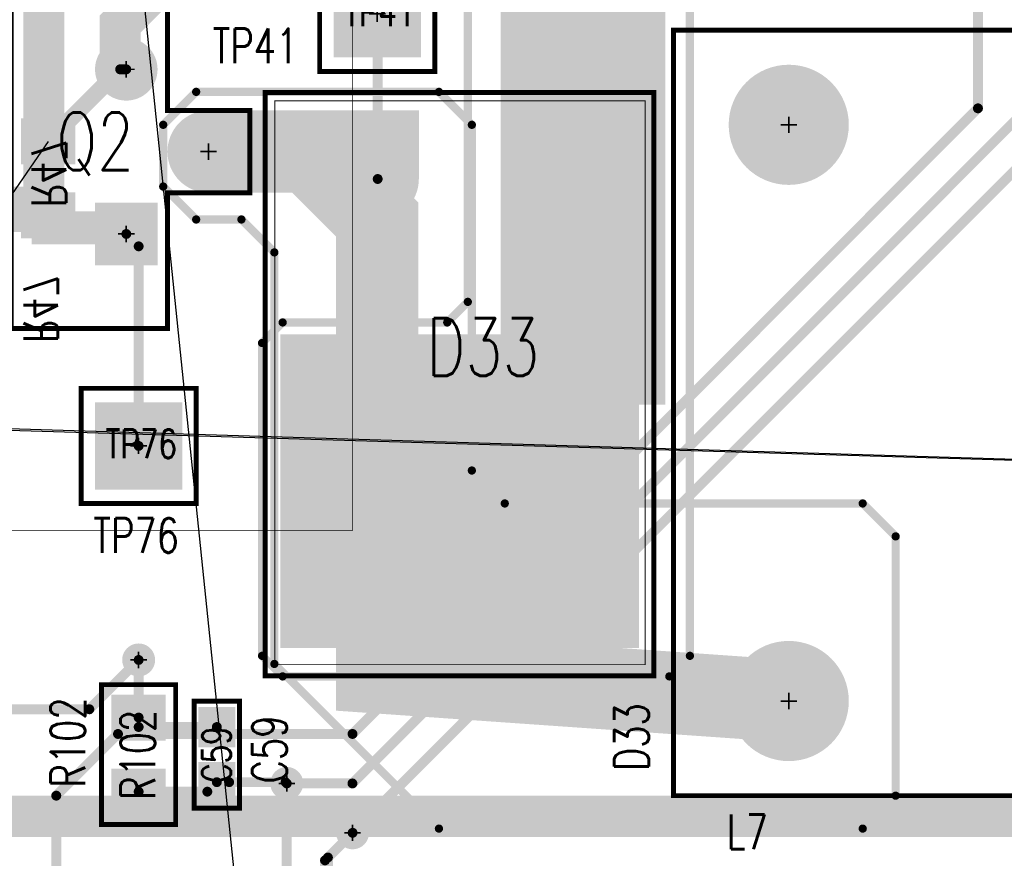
# Model space of a CAD drawing. Extents: x -7.2 to 18.3, y -5.6 to 10.9.
# Tile 64 of 112: x 6.6 to 7.8, y 2.8 to 3.8. Entities that reach past the tile are written whole.
import ezdxf
from ezdxf.enums import TextEntityAlignment as Align

# ---------------------------------------------------------------- set-up
doc = ezdxf.new("R2010")
doc.units = 0
for name, pattern in [('SIG_14', [2, 1, 1]), ('SIG_158', [2, 1, 1]), ('SIG_16', [2, 1, 1]), ('SIG_181', [2, 1, 1]), ('SIG_21', [2, 1, 1]), ('SIG_42', [2, 1, 1]), ('SIG_47', [2, 1, 1]), ('SIG_7', [2, 1, 1]), ('SIG_99', [2, 1, 1])]:
    doc.linetypes.add(name, pattern=pattern)
for name, color, linetype in [('2D_LINE_02', 112, 'CONTINUOUS'), ('COPPER_01', 1, 'CONTINUOUS'), ('COPPER_04', 5, 'CONTINUOUS'), ('DRIL_NPLTE_THRU_01', 16, 'CONTINUOUS'), ('DRIL_NPLTE_THRU_03', 146, 'CONTINUOUS'), ('DRIL_NPLTE_THRU_04', 176, 'CONTINUOUS'), ('DRIL_PLTE_THRU_01', 16, 'CONTINUOUS'), ('DRIL_PLTE_THRU_03', 146, 'CONTINUOUS'), ('DRIL_PLTE_THRU_04', 176, 'CONTINUOUS'), ('DRIL_SYMBOL', 254, 'CONTINUOUS'), ('LINK_00', 2, 'CONTINUOUS'), ('PADS_BOT', 5, 'CONTINUOUS'), ('PADS_INNER', 1, 'CONTINUOUS'), ('PADS_TOP', 1, 'CONTINUOUS'), ('PADS_XR_131', 3, 'CONTINUOUS'), ('PADS_XR_132', 6, 'CONTINUOUS'), ('PADS_XR_133', 254, 'CONTINUOUS'), ('PART_NAME_123', 255, 'CONTINUOUS'), ('PART_NAME_124', 6, 'CONTINUOUS'), ('PART_NAME_129', 2, 'CONTINUOUS'), ('PART_NAME_130', 106, 'CONTINUOUS'), ('PART_TOP_2DLINE_123', 255, 'CONTINUOUS'), ('PART_TOP_2DLINE_129', 2, 'CONTINUOUS'), ('TRACE_01', 1, 'CONTINUOUS'), ('TRACE_03', 130, 'CONTINUOUS'), ('TRACE_04', 5, 'CONTINUOUS'), ('VIAPTS', 56, 'CONTINUOUS')]:
    doc.layers.add(name, color=color, linetype=linetype)
doc.styles.add('W0$001', font='simplex', dxfattribs={"width": 0.75})
doc.styles.add('W0$005', font='simplex', dxfattribs={"width": 0.75})
doc.styles.add('W0$006', font='simplex', dxfattribs={"width": 0.75})

# ---------------------------------------------------------------- blocks, each defined once
blk = doc.blocks.new('SMOOTH_0$05')
at = {"const_width": 0.025}
blk.add_lwpolyline([(-0.0125, 0, 1), (0.0125, 0, 1)], format="xyb", close=True, dxfattribs=at)
blk = doc.blocks.new('DRAWING_290')
at = {"layer": '2D_LINE_02', "const_width": 0.05}
blk.add_lwpolyline([(4.49, -4.99), (1.44, -4.99), (1.44, -4.595), (1.515, -4.595), (1.515, -4.25), (2.545, -4.25), (2.545, -3.925), (2.8, -3.925), (2.8, -3.325), (2.34, -3.325), (2.34, -2.915), (-0.125, -2.915), (-0.125, 0)], dxfattribs=at)
at = {"layer": '2D_LINE_02'}
blk.add_blockref('SMOOTH_0$05', (2.545, -4.25), dxfattribs=at)
blk = doc.blocks.new('SMOOTH_0$01')
at = {"const_width": 0.005}
blk.add_lwpolyline([(-0.0025, 0, 1), (0.0025, 0, 1)], format="xyb", close=True, dxfattribs=at)
blk = doc.blocks.new('COPPER_289')
at = {"layer": 'COPPER_01', "const_width": 0.01}
blk.add_lwpolyline([(1.0799, -0.765), (1.0799, -3.09), (1.0549, -3.115), (0.585, -3.115), (0.56, -3.09), (0.56, -2.71), (0.585, -2.685), (0.785, -2.685), (0.81, -2.66), (0.81, -2.22)], dxfattribs=at)
at = {"layer": 'COPPER_01'}
for p in [(0.81, -2.66), (0.585, -2.685), (0.785, -2.685), (0.56, -2.71), (0.56, -3.09), (1.0799, -3.09), (0.585, -3.115), (1.0549, -3.115)]:
    blk.add_blockref('SMOOTH_0$01', p, dxfattribs=at)
blk = doc.blocks.new('COPPER_312')
at = {"layer": 'COPPER_04', "const_width": 0.01}
blk.add_lwpolyline([(0, 0.15), (-0.04, 0.19), (-0.475, 0.19), (-0.515, 0.23), (-0.515, 0.65), (-0.555, 0.69), (-0.85, 0.69), (-0.89, 0.65), (-0.89, 0.575), (-0.85, 0.535), (-0.795, 0.535), (-0.755, 0.495), (-0.755, -0.005), (-0.555, -0.205), (-0.04, -0.205), (0, -0.165)], close=True, dxfattribs=at)
at = {"layer": 'COPPER_04'}
for p in [(-0.85, 0.69), (-0.555, 0.69), (-0.89, 0.65), (-0.515, 0.65), (-0.89, 0.575), (-0.85, 0.535), (-0.795, 0.535), (-0.755, 0.495), (-0.515, 0.23), (-0.475, 0.19), (-0.04, 0.19), (0, 0.15), (-0.755, -0.005), (0, -0.165), (-0.555, -0.205), (-0.04, -0.205)]:
    blk.add_blockref('SMOOTH_0$01', p, dxfattribs=at)
blk = doc.blocks.new('SMOOTH_0$006')
at = {"const_width": 0.003}
blk.add_lwpolyline([(-0.0015, 0, 1), (0.0015, 0, 1)], format="xyb", close=True, dxfattribs=at)
blk = doc.blocks.new('SMOOTH_0$001')
at = {"const_width": 0.0005}
blk.add_lwpolyline([(-0.00025, 0, 1), (0.00025, 0, 1)], format="xyb", close=True, dxfattribs=at)
blk = doc.blocks.new('PART_BODY_TOP_331')
at = {"layer": 'PART_TOP_2DLINE_123', "const_width": 0.006}
blk.add_lwpolyline([(0.315, 0.14), (-0.115, 0.14), (-0.115, -0.05), (0.05, -0.05), (0.05, -0.15), (0.15, -0.15), (0.15, -0.05), (0.315, -0.05)], close=True, dxfattribs=at)
at = {"layer": 'PART_TOP_2DLINE_129', "const_width": 0.001}
blk.add_lwpolyline([(0.315, 0.14), (-0.115, 0.14), (-0.115, -0.05), (0.05, -0.05), (0.05, -0.15), (0.15, -0.15), (0.15, -0.05), (0.315, -0.05)], close=True, dxfattribs=at)
at = {"layer": 'PART_TOP_2DLINE_123'}
for p in [(-0.115, 0.14), (0.315, 0.14), (-0.115, -0.05), (0.05, -0.05), (0.15, -0.05), (0.315, -0.05), (0.05, -0.15), (0.15, -0.15)]:
    blk.add_blockref('SMOOTH_0$006', p, dxfattribs=at)
at = {"layer": 'PART_TOP_2DLINE_129'}
for p in [(-0.115, 0.14), (0.315, 0.14), (-0.115, -0.05), (0.05, -0.05), (0.15, -0.05), (0.315, -0.05), (0.05, -0.15), (0.15, -0.15)]:
    blk.add_blockref('SMOOTH_0$001', p, dxfattribs=at)
blk = doc.blocks.new('DRIL_SYMBOL_0$041')
at = {"layer": 'DRIL_SYMBOL', "const_width": 0.002}
for points in [[(-0.01, 0), (0.01, 0)], [(0, -0.01), (0, 0.01)]]:
    blk.add_lwpolyline(points, dxfattribs=at)
blk = doc.blocks.new('DRIL_HOLE_0$041')
at = {"const_width": 0.0205}
blk.add_lwpolyline([(-0.01025, 0, 1), (0.01025, 0, 1)], format="xyb", close=True, dxfattribs=at)
blk.add_blockref('DRIL_SYMBOL_0$041', (0, 0))
blk = doc.blocks.new('PAD_5')
at = {"const_width": 0.035}
blk.add_lwpolyline([(0, -0.0175, 1), (0, 0.0175, 1)], format="xyb", close=True, dxfattribs=at)
blk = doc.blocks.new('PAD_8')
at = {"const_width": 0.07}
blk.add_lwpolyline([(-0.035, 0), (0.035, 0)], dxfattribs=at)
blk = doc.blocks.new('PAD_9')
at = {"const_width": 0.076}
blk.add_lwpolyline([(-0.038, 0), (0.038, 0)], dxfattribs=at)
blk = doc.blocks.new('STK_TOP_7')
at = {"layer": 'DRIL_PLTE_THRU_01'}
blk.add_blockref('DRIL_HOLE_0$041', (0, 0), dxfattribs=at)
at = {"layer": 'DRIL_PLTE_THRU_03'}
blk.add_blockref('DRIL_HOLE_0$041', (0, 0), dxfattribs=at)
at = {"layer": 'DRIL_PLTE_THRU_04'}
blk.add_blockref('DRIL_HOLE_0$041', (0, 0), dxfattribs=at)
at = {"layer": 'PADS_BOT'}
blk.add_blockref('PAD_8', (0, 0), dxfattribs=at)
at = {"layer": 'PADS_INNER'}
blk.add_blockref('PAD_5', (0, 0), dxfattribs=at)
at = {"layer": 'PADS_TOP'}
blk.add_blockref('PAD_8', (0, 0), dxfattribs=at)
at = {"layer": 'PADS_XR_131'}
blk.add_blockref('PAD_9', (0, 0), dxfattribs=at)
at = {"layer": 'PADS_XR_132'}
blk.add_blockref('PAD_9', (0, 0), dxfattribs=at)
blk = doc.blocks.new('PAD_10')
at = {"const_width": 0.038}
blk.add_lwpolyline([(0, -0.019, 1), (0, 0.019, 1)], format="xyb", close=True, dxfattribs=at)
blk = doc.blocks.new('STK_TOP_6')
at = {"layer": 'DRIL_PLTE_THRU_01'}
blk.add_blockref('DRIL_HOLE_0$041', (0, 0), dxfattribs=at)
at = {"layer": 'DRIL_PLTE_THRU_03'}
blk.add_blockref('DRIL_HOLE_0$041', (0, 0), dxfattribs=at)
at = {"layer": 'DRIL_PLTE_THRU_04'}
blk.add_blockref('DRIL_HOLE_0$041', (0, 0), dxfattribs=at)
at = {"layer": 'PADS_BOT'}
blk.add_blockref('PAD_5', (0, 0), dxfattribs=at)
at = {"layer": 'PADS_INNER'}
blk.add_blockref('PAD_5', (0, 0), dxfattribs=at)
at = {"layer": 'PADS_TOP'}
blk.add_blockref('PAD_5', (0, 0), dxfattribs=at)
at = {"layer": 'PADS_XR_131'}
blk.add_blockref('PAD_10', (0, 0), dxfattribs=at)
at = {"layer": 'PADS_XR_132'}
blk.add_blockref('PAD_10', (0, 0), dxfattribs=at)
blk = doc.blocks.new('SYM_TOP_4')
for name, p in [('PART_BODY_TOP_331', (0, 0)), ('STK_TOP_7', (0, 0)), ('STK_TOP_6', (0.2, 0)), ('STK_TOP_6', (0.1, -0.1))]:
    blk.add_blockref(name, p)
blk = doc.blocks.new('PART_TOP_6')
blk.add_blockref('SYM_TOP_4', (0, 0))
at = {"layer": 'PART_NAME_123', "style": 'W0$006', "width": 0.75}
blk.add_text('Q2', height=0.042, rotation=270, dxfattribs=at).set_placement((0.3375, 0.015))
at = {"layer": 'PART_NAME_129', "style": 'W0$001', "width": 0.75}
blk.add_text('Q2', height=0.07, rotation=270, dxfattribs=at).set_placement((0.0776, 0.0851))
blk = doc.blocks.new('PART_BODY_TOP_339')
at = {"layer": 'PART_TOP_2DLINE_123', "const_width": 0.006}
blk.add_lwpolyline([(-0.065, -0.0276), (0.065, -0.0276), (0.065, 0.0276), (-0.065, 0.0276)], close=True, dxfattribs=at)
at = {"layer": 'PART_TOP_2DLINE_129', "const_width": 0.001}
blk.add_lwpolyline([(-0.065, -0.03), (0.065, -0.03), (0.065, 0.0276), (-0.065, 0.0276)], close=True, dxfattribs=at)
at = {"layer": 'PART_TOP_2DLINE_123'}
for p in [(-0.065, 0.0276), (0.065, 0.0276), (-0.065, -0.0276), (0.065, -0.0276)]:
    blk.add_blockref('SMOOTH_0$006', p, dxfattribs=at)
at = {"layer": 'PART_TOP_2DLINE_129'}
for p in [(-0.065, 0.0276), (0.065, 0.0276), (-0.065, -0.03), (0.065, -0.03)]:
    blk.add_blockref('SMOOTH_0$001', p, dxfattribs=at)
blk = doc.blocks.new('DRIL_HOLE_0')
blk.add_lwpolyline([(0, 0, 1), (0, 0, 1)], format="xyb", close=True)
blk = doc.blocks.new('PAD_1')
blk.add_lwpolyline([(0, 0, 1), (0, 0, 1)], format="xyb", close=True)
blk = doc.blocks.new('PAD_46')
at = {"const_width": 0.045}
blk.add_lwpolyline([(-0.0245, 0), (0.0245, 0)], dxfattribs=at)
blk = doc.blocks.new('PAD_47')
at = {"const_width": 0.039}
blk.add_lwpolyline([(-0.0215, 0), (0.0215, 0)], dxfattribs=at)
blk = doc.blocks.new('STK_TOP_14')
at = {"layer": 'DRIL_PLTE_THRU_01'}
blk.add_blockref('DRIL_HOLE_0', (0, 0), dxfattribs=at)
at = {"layer": 'DRIL_PLTE_THRU_03'}
blk.add_blockref('DRIL_HOLE_0', (0, 0), dxfattribs=at)
at = {"layer": 'DRIL_PLTE_THRU_04'}
blk.add_blockref('DRIL_HOLE_0', (0, 0), dxfattribs=at)
at = {"layer": 'PADS_BOT'}
blk.add_blockref('PAD_1', (0, 0), dxfattribs=at)
at = {"layer": 'PADS_INNER'}
blk.add_blockref('PAD_1', (0, 0), dxfattribs=at)
at = {"layer": 'PADS_TOP'}
blk.add_blockref('PAD_47', (0, 0), dxfattribs=at)
at = {"layer": 'PADS_XR_131'}
blk.add_blockref('PAD_46', (0, 0), dxfattribs=at)
at = {"layer": 'PADS_XR_133'}
blk.add_blockref('PAD_47', (0, 0), dxfattribs=at)
blk = doc.blocks.new('SYM_TOP_12')
for name, p in [('PART_BODY_TOP_339', (0, 0)), ('STK_TOP_14', (-0.0335, 0)), ('STK_TOP_14', (0.0335, 0))]:
    blk.add_blockref(name, p)
blk = doc.blocks.new('PART_TOP_153')
blk.add_blockref('SYM_TOP_12', (0, 0))
at = {"layer": 'PART_NAME_123', "style": 'W0$006', "width": 0.75}
blk.add_text('C59', height=0.042, dxfattribs=at).set_placement((-0.0349, -0.0849))
at = {"layer": 'PART_NAME_129', "style": 'W0$001', "width": 0.75}
blk.add_text('C59', height=0.035, dxfattribs=at).set_placement((0, 0.0003), align=Align.MIDDLE_CENTER)
blk = doc.blocks.new('PAD_38')
at = {"const_width": 0.05}
blk.add_lwpolyline([(-0.03, 0), (0.03, 0)], dxfattribs=at)
blk = doc.blocks.new('PAD_37')
at = {"const_width": 0.056}
blk.add_lwpolyline([(-0.033, 0), (0.033, 0)], dxfattribs=at)
blk = doc.blocks.new('STK_BOT_10')
at = {"layer": 'DRIL_NPLTE_THRU_01'}
blk.add_blockref('DRIL_HOLE_0', (0, 0), dxfattribs=at)
at = {"layer": 'DRIL_NPLTE_THRU_03'}
blk.add_blockref('DRIL_HOLE_0', (0, 0), dxfattribs=at)
at = {"layer": 'DRIL_NPLTE_THRU_04'}
blk.add_blockref('DRIL_HOLE_0', (0, 0), dxfattribs=at)
at = {"layer": 'PADS_BOT', "rotation": 90}
blk.add_blockref('PAD_38', (0, 0), dxfattribs=at)
at = {"layer": 'PADS_INNER'}
blk.add_blockref('PAD_1', (0, 0), dxfattribs=at)
at = {"layer": 'PADS_TOP'}
blk.add_blockref('PAD_1', (0, 0), dxfattribs=at)
at = {"layer": 'PADS_XR_131', "rotation": 90}
blk.add_blockref('PAD_37', (0, 0), dxfattribs=at)
at = {"layer": 'PADS_XR_133', "rotation": 90}
blk.add_blockref('PAD_38', (0, 0), dxfattribs=at)
blk = doc.blocks.new('SYM_BOT_10')
for p in [(-0.045, 0), (0.045, 0)]:
    blk.add_blockref('STK_BOT_10', p)
blk = doc.blocks.new('PART_BOT_270')
blk.add_blockref('SYM_BOT_10', (0, 0))
at = {"layer": 'PART_NAME_124', "style": 'W0$006', "width": 0.75}
blk.add_text('R47', height=0.042, rotation=180, dxfattribs=at).set_placement((0.2, 0.03))
at = {"layer": 'PART_NAME_130', "style": 'W0$001', "width": 0.75}
blk.add_text('R47', height=0.042, rotation=180, dxfattribs=at).set_placement((0.0349, 0.0201))
blk = doc.blocks.new('PART_BODY_TOP_337')
at = {"layer": 'PART_TOP_2DLINE_123', "const_width": 0.006}
blk.add_lwpolyline([(0.085, 0.045), (0.085, -0.045), (-0.085, -0.045), (-0.085, 0.045)], close=True, dxfattribs=at)
at = {"layer": 'PART_TOP_2DLINE_129', "const_width": 0.001}
blk.add_lwpolyline([(0.085, 0.045), (0.085, -0.045), (-0.085, -0.045), (-0.085, 0.045)], close=True, dxfattribs=at)
at = {"layer": 'PART_TOP_2DLINE_123'}
for p in [(-0.085, 0.045), (0.085, 0.045), (-0.085, -0.045), (0.085, -0.045)]:
    blk.add_blockref('SMOOTH_0$006', p, dxfattribs=at)
at = {"layer": 'PART_TOP_2DLINE_129'}
for p in [(-0.085, 0.045), (0.085, 0.045), (-0.085, -0.045), (0.085, -0.045)]:
    blk.add_blockref('SMOOTH_0$001', p, dxfattribs=at)
blk = doc.blocks.new('STK_TOP_10')
at = {"layer": 'DRIL_NPLTE_THRU_01'}
blk.add_blockref('DRIL_HOLE_0', (0, 0), dxfattribs=at)
at = {"layer": 'DRIL_NPLTE_THRU_03'}
blk.add_blockref('DRIL_HOLE_0', (0, 0), dxfattribs=at)
at = {"layer": 'DRIL_NPLTE_THRU_04'}
blk.add_blockref('DRIL_HOLE_0', (0, 0), dxfattribs=at)
at = {"layer": 'PADS_BOT'}
blk.add_blockref('PAD_1', (0, 0), dxfattribs=at)
at = {"layer": 'PADS_INNER'}
blk.add_blockref('PAD_1', (0, 0), dxfattribs=at)
at = {"layer": 'PADS_TOP', "rotation": 90}
blk.add_blockref('PAD_38', (0, 0), dxfattribs=at)
at = {"layer": 'PADS_XR_131', "rotation": 90}
blk.add_blockref('PAD_37', (0, 0), dxfattribs=at)
at = {"layer": 'PADS_XR_133', "rotation": 90}
blk.add_blockref('PAD_38', (0, 0), dxfattribs=at)
blk = doc.blocks.new('SYM_TOP_10')
for name, p in [('STK_TOP_10', (-0.045, 0)), ('STK_TOP_10', (0.045, 0)), ('PART_BODY_TOP_337', (0, 0))]:
    blk.add_blockref(name, p)
blk = doc.blocks.new('PART_TOP_324')
blk.add_blockref('SYM_TOP_10', (0, 0))
at = {"layer": 'PART_NAME_123', "style": 'W0$006', "width": 0.75}
blk.add_text('R102', height=0.042, rotation=180, dxfattribs=at).set_placement((0.0399, -0.0651))
at = {"layer": 'PART_NAME_129', "style": 'W0$001', "width": 0.75}
blk.add_text('R102', height=0.042, rotation=180, dxfattribs=at).set_placement((0.0549, 0.0199))
blk = doc.blocks.new('PART_BODY_TOP_366')
at = {"layer": 'PART_TOP_2DLINE_123', "const_width": 0.006}
blk.add_lwpolyline([(-0.07, -0.07), (-0.07, 0.07), (0.07, 0.07), (0.07, -0.07)], close=True, dxfattribs=at)
at = {"layer": 'PART_TOP_2DLINE_129', "const_width": 0.001}
blk.add_lwpolyline([(-0.07, -0.07), (-0.07, 0.07), (0.07, 0.07), (0.07, -0.07)], close=True, dxfattribs=at)
at = {"layer": 'PART_TOP_2DLINE_123'}
for p in [(-0.07, 0.07), (0.07, 0.07), (-0.07, -0.07), (0.07, -0.07)]:
    blk.add_blockref('SMOOTH_0$006', p, dxfattribs=at)
at = {"layer": 'PART_TOP_2DLINE_129'}
for p in [(-0.07, 0.07), (0.07, 0.07), (-0.07, -0.07), (0.07, -0.07)]:
    blk.add_blockref('SMOOTH_0$001', p, dxfattribs=at)
blk = doc.blocks.new('DRIL_SYMBOL_0$063')
at = {"layer": 'DRIL_SYMBOL', "const_width": 0.002}
for points in [[(-0.01, 0), (0.01, 0)], [(0, -0.01), (0, 0.01)]]:
    blk.add_lwpolyline(points, dxfattribs=at)
blk = doc.blocks.new('DRIL_HOLE_0$063')
at = {"const_width": 0.0315}
blk.add_lwpolyline([(-0.01575, 0, 1), (0.01575, 0, 1)], format="xyb", close=True, dxfattribs=at)
blk.add_blockref('DRIL_SYMBOL_0$063', (0, 0))
blk = doc.blocks.new('PAD_79')
at = {"const_width": 0.1}
blk.add_lwpolyline([(-0.05, 0), (0.05, 0)], dxfattribs=at)
blk = doc.blocks.new('PAD_80')
at = {"const_width": 0.106}
blk.add_lwpolyline([(-0.053, 0), (0.053, 0)], dxfattribs=at)
blk = doc.blocks.new('STK_TOP_47')
at = {"layer": 'DRIL_PLTE_THRU_01'}
blk.add_blockref('DRIL_HOLE_0$063', (0, 0), dxfattribs=at)
at = {"layer": 'DRIL_PLTE_THRU_03'}
blk.add_blockref('DRIL_HOLE_0$063', (0, 0), dxfattribs=at)
at = {"layer": 'DRIL_PLTE_THRU_04'}
blk.add_blockref('DRIL_HOLE_0$063', (0, 0), dxfattribs=at)
at = {"layer": 'PADS_BOT'}
blk.add_blockref('PAD_79', (0, 0), dxfattribs=at)
at = {"layer": 'PADS_INNER'}
blk.add_blockref('PAD_79', (0, 0), dxfattribs=at)
at = {"layer": 'PADS_TOP'}
blk.add_blockref('PAD_79', (0, 0), dxfattribs=at)
at = {"layer": 'PADS_XR_131'}
blk.add_blockref('PAD_80', (0, 0), dxfattribs=at)
at = {"layer": 'PADS_XR_132'}
blk.add_blockref('PAD_80', (0, 0), dxfattribs=at)
blk = doc.blocks.new('SYM_TOP_39')
for name in ['PART_BODY_TOP_366', 'STK_TOP_47']:
    blk.add_blockref(name, (0, 0))
blk = doc.blocks.new('PART_TOP_404')
blk.add_blockref('SYM_TOP_39', (0, 0))
at = {"layer": 'PART_NAME_123', "style": 'W0$005', "width": 0.75}
blk.add_text('TP41', height=0.042, rotation=180, dxfattribs=at).set_placement((0.2001, 0.0599))
at = {"layer": 'PART_NAME_129', "style": 'W0$001', "width": 0.75}
blk.add_text('TP41', height=0.035, rotation=180, dxfattribs=at).set_placement((0.0401, 0.0149))
blk = doc.blocks.new('PART_TOP_413')
blk.add_blockref('SYM_TOP_39', (0, 0))
at = {"layer": 'PART_NAME_123', "style": 'W0$006', "width": 0.75}
blk.add_text('TP76', height=0.042, dxfattribs=at).set_placement((-0.0551, -0.1299))
at = {"layer": 'PART_NAME_129', "style": 'W0$001', "width": 0.75}
blk.add_text('TP76', height=0.035, dxfattribs=at).set_placement((-0.0401, -0.0149))
blk = doc.blocks.new('PART_BODY_TOP_361')
at = {"layer": 'PART_TOP_2DLINE_123', "const_width": 0.006}
blk.add_lwpolyline([(-0.465, 0.89), (0.465, 0.89), (0.465, -0.89), (-0.465, -0.89)], close=True, dxfattribs=at)
at = {"layer": 'PART_TOP_2DLINE_129', "const_width": 0.001}
blk.add_lwpolyline([(-0.465, 0.89), (0.465, 0.89), (0.465, -0.89), (-0.465, -0.89)], close=True, dxfattribs=at)
at = {"layer": 'PART_TOP_2DLINE_123'}
for p in [(-0.465, 0.89), (0.465, 0.89), (-0.465, -0.89), (0.465, -0.89)]:
    blk.add_blockref('SMOOTH_0$006', p, dxfattribs=at)
at = {"layer": 'PART_TOP_2DLINE_129'}
for p in [(-0.465, 0.89), (0.465, 0.89), (-0.465, -0.89), (0.465, -0.89)]:
    blk.add_blockref('SMOOTH_0$001', p, dxfattribs=at)
blk = doc.blocks.new('DRIL_SYMBOL_0$075')
at = {"layer": 'DRIL_SYMBOL', "const_width": 0.002}
for points in [[(-0.01, 0), (0.01, 0)], [(0, -0.01), (0, 0.01)]]:
    blk.add_lwpolyline(points, dxfattribs=at)
blk = doc.blocks.new('DRIL_HOLE_0$075')
at = {"const_width": 0.0375}
blk.add_lwpolyline([(-0.01875, 0, 1), (0.01875, 0, 1)], format="xyb", close=True, dxfattribs=at)
blk.add_blockref('DRIL_SYMBOL_0$075', (0, 0))
blk = doc.blocks.new('PAD_123')
at = {"const_width": 0.07}
blk.add_lwpolyline([(0, -0.035, 1), (0, 0.035, 1)], format="xyb", close=True, dxfattribs=at)
blk = doc.blocks.new('PAD_124')
at = {"const_width": 0.073}
blk.add_lwpolyline([(0, -0.0365, 1), (0, 0.0365, 1)], format="xyb", close=True, dxfattribs=at)
blk = doc.blocks.new('STK_TOP_41')
at = {"layer": 'DRIL_PLTE_THRU_01'}
blk.add_blockref('DRIL_HOLE_0$075', (0, 0), dxfattribs=at)
at = {"layer": 'DRIL_PLTE_THRU_03'}
blk.add_blockref('DRIL_HOLE_0$075', (0, 0), dxfattribs=at)
at = {"layer": 'DRIL_PLTE_THRU_04'}
blk.add_blockref('DRIL_HOLE_0$075', (0, 0), dxfattribs=at)
at = {"layer": 'PADS_BOT'}
blk.add_blockref('PAD_123', (0, 0), dxfattribs=at)
at = {"layer": 'PADS_INNER'}
blk.add_blockref('PAD_123', (0, 0), dxfattribs=at)
at = {"layer": 'PADS_TOP'}
blk.add_blockref('PAD_123', (0, 0), dxfattribs=at)
at = {"layer": 'PADS_XR_131'}
blk.add_blockref('PAD_124', (0, 0), dxfattribs=at)
at = {"layer": 'PADS_XR_132'}
blk.add_blockref('PAD_124', (0, 0), dxfattribs=at)
blk = doc.blocks.new('SYM_TOP_34')
for name, p in [('PART_BODY_TOP_361', (0, 0)), ('STK_TOP_41', (-0.35, 0.75)), ('STK_TOP_41', (0.35, 0.75)), ('STK_TOP_41', (-0.35, -0.75)), ('STK_TOP_41', (0.35, -0.75))]:
    blk.add_blockref(name, p)
blk = doc.blocks.new('PART_TOP_424')
blk.add_blockref('SYM_TOP_34', (0, 0))
at = {"layer": 'PART_NAME_123', "style": 'W0$006', "width": 0.75}
blk.add_text('L7', height=0.042, rotation=90, dxfattribs=at).set_placement((0.5299, -0.8252))
at = {"layer": 'PART_NAME_129', "style": 'W0$001', "width": 0.75}
blk.add_text('L7', height=0.14, rotation=90, dxfattribs=at).set_placement((0.0665, -0.1555))
blk = doc.blocks.new('PART_BODY_TOP_389')
at = {"layer": 'PART_TOP_2DLINE_129', "const_width": 0.001}
blk.add_lwpolyline([(-1.05, 0.325), (1, 0.325), (1, -0.575), (-1.05, -0.575)], close=True, dxfattribs=at)
at = {"layer": 'PART_TOP_2DLINE_129'}
blk.add_blockref('SMOOTH_0$001', (-1.05, -0.575), dxfattribs=at)
blk = doc.blocks.new('SYM_TOP_62')
blk.add_blockref('PART_BODY_TOP_389', (0, 0))
blk = doc.blocks.new('PART_TOP_432')
blk.add_blockref('SYM_TOP_62', (0, 0))
blk = doc.blocks.new('PART_BODY_TOP_390')
at = {"layer": 'PART_TOP_2DLINE_123', "const_width": 0.006}
blk.add_lwpolyline([(-0.2362, 0.3543), (0.2362, 0.3543), (0.2362, -0.3543), (-0.2362, -0.3543)], close=True, dxfattribs=at)
at = {"layer": 'PART_TOP_2DLINE_129', "const_width": 0.001}
blk.add_lwpolyline([(-0.2255, 0.3407), (-0.2255, -0.3443), (0.2245, -0.3443), (0.2245, 0.3407)], close=True, dxfattribs=at)
at = {"layer": 'PART_TOP_2DLINE_123'}
for p in [(-0.2362, 0.3543), (0.2362, 0.3543), (-0.2362, -0.3543), (0.2362, -0.3543)]:
    blk.add_blockref('SMOOTH_0$006', p, dxfattribs=at)
at = {"layer": 'PART_TOP_2DLINE_129'}
for p in [(-0.2255, 0.3407), (0.2245, 0.3407), (-0.2255, -0.3443), (0.2245, -0.3443)]:
    blk.add_blockref('SMOOTH_0$001', p, dxfattribs=at)
blk = doc.blocks.new('PAD_133')
at = {"const_width": 0.033}
blk.add_lwpolyline([(-0.05, -0.0165), (0.05, -0.0165, 1), (0.05, 0.0165), (-0.05, 0.0165, 1)], format="xyb", close=True, dxfattribs=at)
blk = doc.blocks.new('PAD_134')
at = {"const_width": 0.03}
blk.add_lwpolyline([(-0.05, -0.015), (0.05, -0.015, 1), (0.05, 0.015), (-0.05, 0.015, 1)], format="xyb", close=True, dxfattribs=at)
blk = doc.blocks.new('STK_TOP_76')
at = {"layer": 'DRIL_NPLTE_THRU_01'}
blk.add_blockref('DRIL_HOLE_0', (0, 0), dxfattribs=at)
at = {"layer": 'DRIL_NPLTE_THRU_03'}
blk.add_blockref('DRIL_HOLE_0', (0, 0), dxfattribs=at)
at = {"layer": 'DRIL_NPLTE_THRU_04'}
blk.add_blockref('DRIL_HOLE_0', (0, 0), dxfattribs=at)
at = {"layer": 'PADS_BOT'}
blk.add_blockref('PAD_1', (0, 0), dxfattribs=at)
at = {"layer": 'PADS_INNER'}
blk.add_blockref('PAD_1', (0, 0), dxfattribs=at)
at = {"layer": 'PADS_TOP', "rotation": 90}
blk.add_blockref('PAD_134', (0, 0), dxfattribs=at)
at = {"layer": 'PADS_XR_131', "rotation": 90}
blk.add_blockref('PAD_133', (0, 0), dxfattribs=at)
at = {"layer": 'PADS_XR_133', "rotation": 90}
blk.add_blockref('PAD_134', (0, 0), dxfattribs=at)
blk = doc.blocks.new('PAD_135')
at = {"const_width": 0.381}
blk.add_lwpolyline([(-0.218, 0), (0.218, 0)], dxfattribs=at)
blk = doc.blocks.new('PAD_136')
at = {"const_width": 0.375}
blk.add_lwpolyline([(-0.215, 0), (0.215, 0)], dxfattribs=at)
blk = doc.blocks.new('STK_TOP_77')
at = {"layer": 'DRIL_NPLTE_THRU_01'}
blk.add_blockref('DRIL_HOLE_0', (0, 0), dxfattribs=at)
at = {"layer": 'DRIL_NPLTE_THRU_03'}
blk.add_blockref('DRIL_HOLE_0', (0, 0), dxfattribs=at)
at = {"layer": 'DRIL_NPLTE_THRU_04'}
blk.add_blockref('DRIL_HOLE_0', (0, 0), dxfattribs=at)
at = {"layer": 'PADS_BOT'}
blk.add_blockref('PAD_1', (0, 0), dxfattribs=at)
at = {"layer": 'PADS_INNER'}
blk.add_blockref('PAD_1', (0, 0), dxfattribs=at)
at = {"layer": 'PADS_TOP'}
blk.add_blockref('PAD_136', (0, 0), dxfattribs=at)
at = {"layer": 'PADS_XR_131'}
blk.add_blockref('PAD_135', (0, 0), dxfattribs=at)
at = {"layer": 'PADS_XR_133'}
blk.add_blockref('PAD_136', (0, 0), dxfattribs=at)
blk = doc.blocks.new('SYM_TOP_63')
for name, p in [('PART_BODY_TOP_390', (0, 0)), ('STK_TOP_77', (0, 0.13)), ('STK_TOP_76', (-0.1005, -0.2493)), ('STK_TOP_76', (0.0995, -0.2493))]:
    blk.add_blockref(name, p)
blk = doc.blocks.new('PART_TOP_439')
blk.add_blockref('SYM_TOP_63', (0, 0))
at = {"layer": 'PART_NAME_123', "style": 'W0$005', "width": 0.75}
blk.add_text('D33', height=0.042, rotation=270, dxfattribs=at).set_placement((-0.23, 0.47))
at = {"layer": 'PART_NAME_129', "style": 'W0$001', "width": 0.75}
blk.add_text('D33', height=0.07, rotation=180, dxfattribs=at).set_placement((0.0401, -0.0101))
blk = doc.blocks.new('SMOOTH_0$02')
at = {"const_width": 0.01}
blk.add_lwpolyline([(-0.005, 0, 1), (0.005, 0, 1)], format="xyb", close=True, dxfattribs=at)
blk = doc.blocks.new('SMOOTH_0$012')
at = {"const_width": 0.006}
blk.add_lwpolyline([(-0.003, 0, 1), (0.003, 0, 1)], format="xyb", close=True, dxfattribs=at)
blk = doc.blocks.new('SMOOTH_0$1')
at = {"const_width": 0.05}
blk.add_lwpolyline([(-0.025, 0, 1), (0.025, 0, 1)], format="xyb", close=True, dxfattribs=at)
blk = doc.blocks.new('TRACE_302')
at = {"layer": 'TRACE_01', "linetype": 'SIG_14', "const_width": 0.1}
blk.add_lwpolyline([(7.2807, 3.3599), (7.3802, 3.3599), (7.3802, 4.3399), (7.2807, 4.3399)], dxfattribs=at)
at = {"layer": 'TRACE_01'}
for p in [(7.2807, 3.3599), (7.3802, 3.3599)]:
    blk.add_blockref('SMOOTH_0$1', p, dxfattribs=at)
blk = doc.blocks.new('TRACE_304')
at = {"layer": 'TRACE_01', "linetype": 'SIG_14', "const_width": 0.1}
blk.add_lwpolyline([(7.2807, 3.3599), (7.2801, 3.3599), (7.2801, 4.3399), (7.2807, 4.3399)], dxfattribs=at)
at = {"layer": 'TRACE_01'}
for p in [(7.2801, 3.3599), (7.2807, 3.3599)]:
    blk.add_blockref('SMOOTH_0$1', p, dxfattribs=at)
blk = doc.blocks.new('TRACE_308')
at = {"layer": 'TRACE_01', "linetype": 'SIG_14', "const_width": 0.1}
blk.add_lwpolyline([(7.2807, 3.3599), (7.2807, 3.5842)], dxfattribs=at)
at = {"layer": 'TRACE_01'}
for p in [(7.2807, 3.5842), (7.2807, 3.3599)]:
    blk.add_blockref('SMOOTH_0$1', p, dxfattribs=at)
blk = doc.blocks.new('TRACE_296')
at = {"layer": 'TRACE_01', "linetype": 'SIG_14', "const_width": 0.1}
blk.add_lwpolyline([(7.2807, 3.2049), (7.2807, 3.5842)], dxfattribs=at)
at = {"layer": 'TRACE_01'}
for p in [(7.2807, 3.5842), (7.2807, 3.2049)]:
    blk.add_blockref('SMOOTH_0$1', p, dxfattribs=at)
blk = doc.blocks.new('TRACE_298')
at = {"layer": 'TRACE_01', "linetype": 'SIG_14', "const_width": 0.1}
blk.add_lwpolyline([(7.2807, 3.2049), (7.2807, 3.3599)], dxfattribs=at)
at = {"layer": 'TRACE_01'}
for p in [(7.2807, 3.3599), (7.2807, 3.2049)]:
    blk.add_blockref('SMOOTH_0$1', p, dxfattribs=at)
blk = doc.blocks.new('TRACE_300')
at = {"layer": 'TRACE_01', "linetype": 'SIG_14', "const_width": 0.1}
blk.add_lwpolyline([(7.2807, 3.2049), (7.1802, 3.2049)], dxfattribs=at)
at = {"layer": 'TRACE_01'}
for p in [(7.1802, 3.2049), (7.2807, 3.2049)]:
    blk.add_blockref('SMOOTH_0$1', p, dxfattribs=at)
blk = doc.blocks.new('TRACE_1396')
at = {"layer": 'TRACE_01', "linetype": 'SIG_47', "const_width": 0.012}
blk.add_lwpolyline([(6.9702, 2.8499), (6.9687, 2.8514), (6.9002, 2.8514)], dxfattribs=at)
at = {"layer": 'TRACE_01'}
for p in [(6.9002, 2.8514), (6.9687, 2.8514), (6.9702, 2.8499)]:
    blk.add_blockref('SMOOTH_0$012', p, dxfattribs=at)
blk = doc.blocks.new('SMOOTH_0$04')
at = {"const_width": 0.02}
blk.add_lwpolyline([(-0.01, 0, 1), (0.01, 0, 1)], format="xyb", close=True, dxfattribs=at)
blk = doc.blocks.new('DRIL_SYMBOL_0$018')
at = {"layer": 'DRIL_SYMBOL', "const_width": 0.002}
for points in [[(-0.01, 0), (0.01, 0)], [(0, -0.01), (0, 0.01)]]:
    blk.add_lwpolyline(points, dxfattribs=at)
blk = doc.blocks.new('DRIL_HOLE_0$018')
at = {"const_width": 0.009}
blk.add_lwpolyline([(-0.0045, 0, 1), (0.0045, 0, 1)], format="xyb", close=True, dxfattribs=at)
blk.add_blockref('DRIL_SYMBOL_0$018', (0, 0))
blk = doc.blocks.new('PAD_138')
at = {"const_width": 0.02}
blk.add_lwpolyline([(0, -0.01, 1), (0, 0.01, 1)], format="xyb", close=True, dxfattribs=at)
blk = doc.blocks.new('STK_TOP_4')
at = {"layer": 'DRIL_PLTE_THRU_01'}
blk.add_blockref('DRIL_HOLE_0$018', (0, 0), dxfattribs=at)
at = {"layer": 'DRIL_PLTE_THRU_03'}
blk.add_blockref('DRIL_HOLE_0$018', (0, 0), dxfattribs=at)
at = {"layer": 'DRIL_PLTE_THRU_04'}
blk.add_blockref('DRIL_HOLE_0$018', (0, 0), dxfattribs=at)
at = {"layer": 'PADS_BOT'}
blk.add_blockref('PAD_138', (0, 0), dxfattribs=at)
at = {"layer": 'PADS_INNER'}
blk.add_blockref('PAD_138', (0, 0), dxfattribs=at)
at = {"layer": 'PADS_TOP'}
blk.add_blockref('PAD_138', (0, 0), dxfattribs=at)
blk = doc.blocks.new('SYM_TOP_2')
blk.add_blockref('STK_TOP_4', (0, 0))

msp = doc.modelspace()

# ---------------------------------------------------------------- linework, layer by layer
at = {"layer": 'LINK_00', "linetype": 'SIG_16'}
msp.add_line((6.7801, 3.9599), (6.9202, 2.6049), dxfattribs=at)
at = {"layer": 'LINK_00', "linetype": 'SIG_7'}
for p, q in [((6.6802, 3.6299), (6.4752, 3.3324)), ((9.1101, 3.205), (5.7451, 3.305)), ((9.1101, 3.205), (5.8351, 3.305))]:
    msp.add_line(p, q, dxfattribs=at)
at = {"layer": 'TRACE_01', "linetype": 'SIG_14', "const_width": 0.1}
for points in [[(7.1802, 3.2049), (7.2807, 3.2049), (7.2807, 3.3599), (7.3802, 3.3599), (7.3802, 4.3399), (7.2807, 4.3399), (7.2807, 4.4842)], [(7.1802, 3.2049), (7.2807, 3.2049), (7.2807, 3.5842)]]:
    msp.add_lwpolyline(points, dxfattribs=at)
at = {"layer": 'TRACE_01', "linetype": 'SIG_21'}
for points, const_width in [([(7.0807, 3.5842), (7.0807, 3.7844), (7.0802, 3.7849)], 0.012), ([(7.0807, 3.5842), (7.0807, 3.6174), (6.8752, 3.6174)], 0.1)]:
    msp.add_lwpolyline(points, dxfattribs=dict(at, const_width=const_width))
at = {"layer": 'TRACE_01', "linetype": 'SIG_158', "const_width": 0.012}
for points in [[(6.7902, 2.9299), (6.7902, 2.9999)], [(6.8852, 2.9184), (6.7902, 2.9184), (6.7902, 2.9299)]]:
    msp.add_lwpolyline(points, dxfattribs=at)
at = {"layer": 'TRACE_01', "linetype": 'SIG_47', "const_width": 0.012}
for points in [[(6.7902, 2.8399), (6.8737, 2.8399), (6.8852, 2.8514)], [(6.8852, 2.8514), (6.9002, 2.8514)], [(6.9702, 2.6049), (6.9702, 2.8499)]]:
    msp.add_lwpolyline(points, dxfattribs=at)
at = {"layer": 'TRACE_01', "linetype": 'SIG_42', "const_width": 0.012}
msp.add_lwpolyline([(7.0202, 2.6049), (7.0202, 2.7599), (7.0502, 2.7899)], dxfattribs=at)
at = {"layer": 'TRACE_03', "linetype": 'SIG_47', "const_width": 0.012}
msp.add_lwpolyline([(6.9702, 2.8499), (7.05, 2.8499), (7.8602, 3.6601), (7.8602, 4.0799), (8.5352, 4.7549), (8.5352, 5.6299), (8.6552, 5.7499), (8.6552, 6.8849), (8.5802, 6.9599), (8.5802, 7.1449)], dxfattribs=at)
at = {"layer": 'TRACE_03', "linetype": 'SIG_99', "const_width": 0.012}
msp.add_lwpolyline([(6.6901, 2.265), (6.6901, 2.835), (6.7651, 2.91), (7.0501, 2.91), (7.8101, 3.67), (7.8101, 4.105), (8.4601, 4.755), (8.4601, 5.14)], dxfattribs=at)
at = {"layer": 'TRACE_03', "linetype": 'SIG_42', "const_width": 0.012}
msp.add_lwpolyline([(7.0502, 2.7899), (7.9002, 3.6399), (7.9002, 4.0499), (8.5952, 4.7449), (8.5952, 4.8549)], dxfattribs=at)
at = {"layer": 'TRACE_04', "linetype": 'SIG_7'}
for points, const_width in [([(6.7677, 3.7174), (6.7677, 3.7725), (6.8151, 3.8199), (6.8801, 3.8199)], 0.05), ([(6.6802, 3.6299), (6.7677, 3.7174)], 0.02), ([(6.7677, 3.7174), (6.7752, 3.7174)], 0.012)]:
    msp.add_lwpolyline(points, dxfattribs=dict(at, const_width=const_width))
at = {"layer": 'TRACE_04', "linetype": 'SIG_21', "const_width": 0.1}
msp.add_lwpolyline([(6.8752, 3.6174), (6.9977, 3.6174), (7.0802, 3.5349), (7.0802, 2.9849), (7.5802, 2.95)], dxfattribs=at)
at = {"layer": 'TRACE_04', "linetype": 'SIG_181'}
for points, const_width in [([(6.5802, 3.5399), (6.6802, 3.5399)], 0.04), ([(6.6802, 3.5399), (6.6802, 3.5249), (6.7677, 3.5249), (6.7752, 3.5174)], 0.04), ([(6.7752, 3.5174), (6.7902, 3.5024), (6.7902, 3.2599)], 0.012)]:
    msp.add_lwpolyline(points, dxfattribs=dict(at, const_width=const_width))
at = {"layer": 'TRACE_04', "linetype": 'SIG_158', "const_width": 0.012}
msp.add_lwpolyline([(4.7751, 2.98), (4.8201, 2.98), (4.8701, 3.03), (5.8951, 3.03), (5.9851, 2.94), (6.7303, 2.94), (6.7902, 2.9999)], dxfattribs=at)
at = {"layer": 'TRACE_04', "linetype": 'SIG_42', "const_width": 0.012}
msp.add_lwpolyline([(7.0167, 2.5899), (7.0167, 2.7564), (7.0502, 2.7899)], dxfattribs=at)

# ---------------------------------------------------------------- block references
for name, p in [('DRAWING_290', (4.1301, 7.8)), ('TRACE_304', (0, 0)), ('TRACE_302', (0, 0)), ('TRACE_308', (0, 0)), ('TRACE_296', (0, 0)), ('TRACE_298', (0, 0)), ('PART_TOP_413', (6.7902, 3.2599)), ('TRACE_300', (0, 0)), ('TRACE_1396', (0, 0))]:
    msp.add_blockref(name, p)
at = {"linetype": 'SIG_14'}
msp.add_blockref('COPPER_289', (6.3802, 6.0949), dxfattribs=at)
for name, p, rotation in [('PART_TOP_432', (6.4752, 4.2074), 90), ('PART_TOP_6', (6.7752, 3.5174), 90), ('PART_TOP_404', (7.0802, 3.7849), 180), ('PART_TOP_424', (8.3302, 3.3), 270), ('PART_TOP_439', (7.1802, 3.3349), 180), ('PART_TOP_324', (6.7902, 2.8849), 270), ('PART_TOP_153', (6.8852, 2.8849), 90)]:
    msp.add_blockref(name, p, dxfattribs=dict(rotation=rotation))
at = {"linetype": 'SIG_21'}
msp.add_blockref('COPPER_312', (7.7101, 3), dxfattribs=at)
at = {"xscale": -1, "rotation": -270}
msp.add_blockref('PART_BOT_270', (6.6802, 3.5849), dxfattribs=at)
at = {"layer": 'TRACE_01'}
for name, p in [('SMOOTH_0$1', (6.8752, 3.6174)), ('SMOOTH_0$1', (7.0807, 3.6174)), ('SMOOTH_0$1', (7.0807, 3.5842)), ('SMOOTH_0$1', (7.2807, 3.5842)), ('SMOOTH_0$012', (7.0807, 3.5842)), ('SMOOTH_0$1', (7.2807, 3.3599)), ('SMOOTH_0$1', (7.3802, 3.3599)), ('SMOOTH_0$1', (7.1802, 3.2049)), ('SMOOTH_0$1', (7.1802, 3.2049)), ('SMOOTH_0$1', (7.2807, 3.2049)), ('SMOOTH_0$1', (7.2807, 3.2049)), ('SMOOTH_0$012', (6.7902, 2.9999)), ('SMOOTH_0$012', (6.7902, 2.9299)), ('SMOOTH_0$012', (6.7902, 2.9299)), ('SMOOTH_0$012', (6.7902, 2.9184)), ('SMOOTH_0$012', (6.8852, 2.9184)), ('SMOOTH_0$012', (6.8852, 2.8514)), ('SMOOTH_0$012', (6.8852, 2.8514)), ('SMOOTH_0$012', (6.9002, 2.8514)), ('SMOOTH_0$012', (6.9702, 2.8499)), ('SMOOTH_0$012', (6.7902, 2.8399)), ('SMOOTH_0$012', (6.8737, 2.8399)), ('SMOOTH_0$012', (7.0502, 2.7899)), ('SMOOTH_0$012', (7.0202, 2.7599))]:
    msp.add_blockref(name, p, dxfattribs=at)
at = {"layer": 'TRACE_03'}
for p in [(7.8101, 3.67), (6.7651, 2.91), (7.0501, 2.91), (6.9702, 2.8499), (7.05, 2.8499), (6.6901, 2.835), (7.0502, 2.7899)]:
    msp.add_blockref('SMOOTH_0$012', p, dxfattribs=at)
at = {"layer": 'TRACE_04'}
for name, p in [('SMOOTH_0$05', (6.7677, 3.7725)), ('SMOOTH_0$05', (6.7677, 3.7174)), ('SMOOTH_0$02', (6.7677, 3.7174)), ('SMOOTH_0$012', (6.7677, 3.7174)), ('SMOOTH_0$012', (6.7752, 3.7174)), ('SMOOTH_0$1', (6.8752, 3.6174)), ('SMOOTH_0$1', (6.9977, 3.6174)), ('SMOOTH_0$02', (6.6802, 3.6299)), ('SMOOTH_0$1', (7.0802, 3.5349)), ('SMOOTH_0$04', (6.6802, 3.5399)), ('SMOOTH_0$04', (6.6802, 3.5399)), ('SMOOTH_0$04', (6.6802, 3.5249)), ('SMOOTH_0$04', (6.7677, 3.5249)), ('SMOOTH_0$04', (6.7752, 3.5174)), ('SMOOTH_0$012', (6.7752, 3.5174)), ('SMOOTH_0$012', (6.7902, 3.5024)), ('SMOOTH_0$012', (6.7902, 3.2599)), ('SMOOTH_0$1', (7.0802, 2.9849)), ('SMOOTH_0$012', (6.7902, 2.9999)), ('SMOOTH_0$1', (7.5802, 2.95)), ('SMOOTH_0$012', (6.7303, 2.94)), ('SMOOTH_0$012', (7.0502, 2.7899)), ('SMOOTH_0$012', (7.0167, 2.7564))]:
    msp.add_blockref(name, p, dxfattribs=at)
at = {"layer": 'VIAPTS', "linetype": 'SIG_158'}
msp.add_blockref('SYM_TOP_2', (6.7902, 2.9999), dxfattribs=at)
at = {"layer": 'VIAPTS', "linetype": 'SIG_47'}
msp.add_blockref('SYM_TOP_2', (6.9702, 2.8499), dxfattribs=at)
at = {"layer": 'VIAPTS', "linetype": 'SIG_42'}
msp.add_blockref('SYM_TOP_2', (7.0502, 2.7899), dxfattribs=at)

doc.saveas('drawing.dxf')
